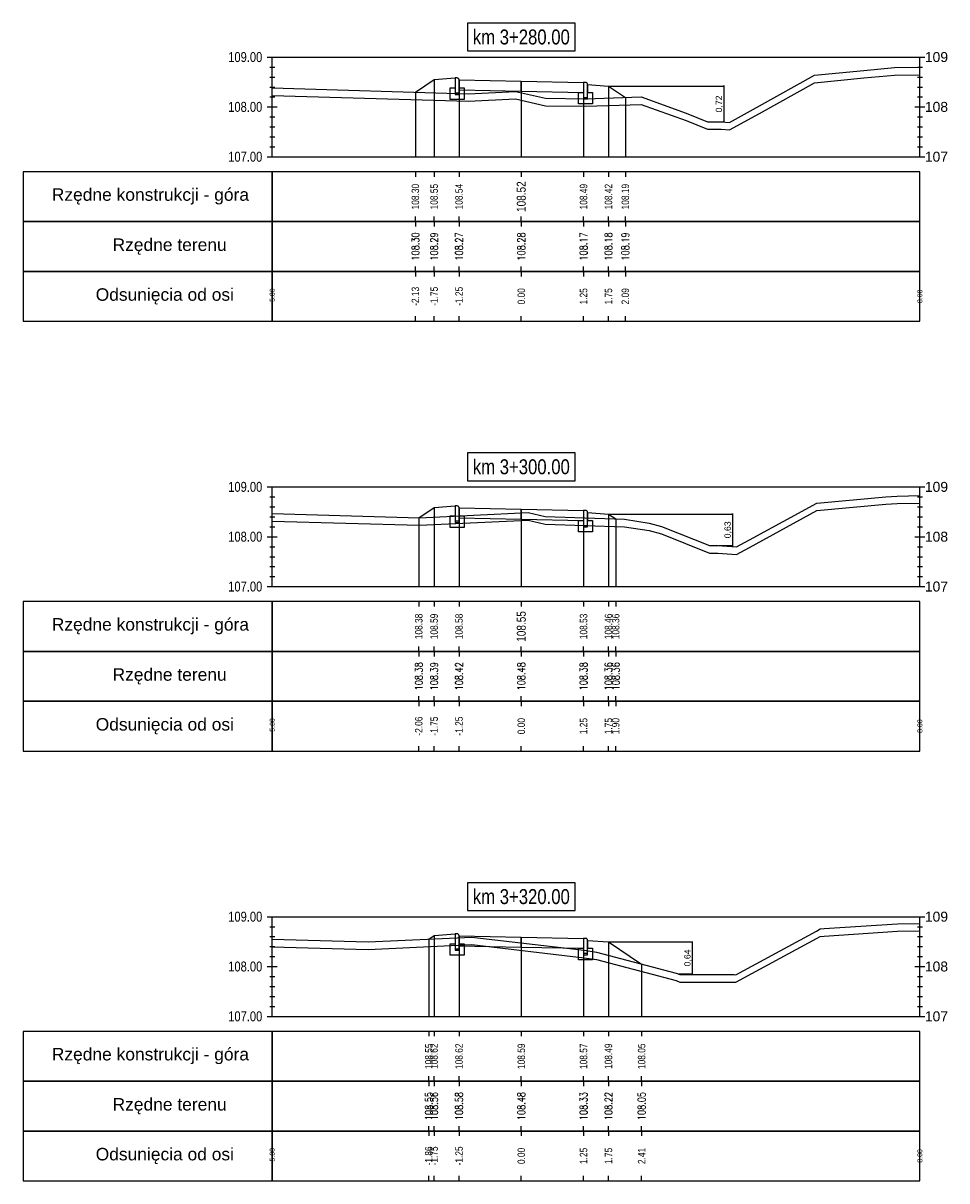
# Model space of a CAD drawing. Extents: x 7537626 to 7538805, y 5722894 to 5725486.
# Tile 67 of 90: x 7538540 to 7538559, y 5725387 to 5725410. Entities that reach past the tile are written whole.
import ezdxf

# ---------------------------------------------------------------- set-up
doc = ezdxf.new("R2010")
doc.units = 0
doc.header["$PDMODE"] = 35
doc.header["$PDSIZE"] = 0.3
for name, color, linetype in [('C-DROGI-PROFILE', 7, 'Continuous'), ('C-DROGI-PROFILE-ETYKIETY', 7, 'Continuous'), ('C-DROGI-PRZEKROJE-ETYKIETY', 7, 'Continuous'), ('C-POPRZECZKA-przekrój', 2, 'Continuous'), ('C-POPRZECZKA-widok', 1, 'Continuous')]:
    doc.layers.add(name, color=color, linetype=linetype)
for name, color, linetype, true_color in [('C-humus', 7, 'Continuous', 0x003df5), ('C-Teren', 7, 'Continuous', 0x005716), ('poprzeczki', 7, 'Continuous', 0x0000d6)]:
    doc.layers.add(name, color=color, linetype=linetype, true_color=true_color)
doc.styles.add('2mm08', font='arial.ttf', dxfattribs={"width": 0.8})
doc.styles.add('opis_50', font='arial.ttf', dxfattribs={"height": 0.125})
doc.styles.get("Standard").update_dxf_attribs({"font": 'arial.ttf'})
doc.dimstyles.new('OPIS_50', dxfattribs={"dimscale": 0.5, "dimtxt": 0.125, "dimasz": 0.25, "dimexe": 0.1, "dimexo": 0.15, "dimgap": 0.1, "dimtad": 1, "dimzin": 0, "dimtxsty": 'opis_50', "dimblk": 'ARCHTICK', "dimcen": 0.15, "dimdle": 0.1, "dimaunit": 2, "dimadec": 4, "dimazin": 0, "dimtfac": 1, "dimtmove": 0, "dimatfit": 3, "dimfxl": 1, "dimarcsym": 0})

# ---------------------------------------------------------------- blocks, each defined once
blk = doc.blocks.new('_ArchTick')
at = {"color": 0, "linetype": 'ByBlock', "const_width": 0.15}
blk.add_lwpolyline([(-0.5, -0.5), (0.5, 0.5)], dxfattribs=at)
blk = doc.blocks.new('*D161')
at = {"layer": 'Defpoints', "color": 0, "transparency": 16777216}
for p in [(7538552.068, 5725408.757), (7538554.192, 5725408.041), (7538554.38, 5725408.041)]:
    blk.add_point(p, dxfattribs=at)
at = {"layer": 'poprzeczki', "color": 0, "lineweight": -2, "transparency": 16777216}
for p, q in [((7538552.083, 5725408.757), (7538554.39, 5725408.757)), ((7538554.38, 5725408.767), (7538554.38, 5725408.031)), ((7538554.207, 5725408.041), (7538554.39, 5725408.041))]:
    blk.add_line(p, q, dxfattribs=at)
at = {"layer": 'poprzeczki', "color": 0, "lineweight": -2, "transparency": 16777216, "xscale": 0.025, "yscale": 0.025, "zscale": 0.025}
for p, rotation in [((7538554.38, 5725408.757), 90), ((7538554.38, 5725408.041), 270)]:
    blk.add_blockref('_ArchTick', p, dxfattribs=dict(at, rotation=rotation))
at = {"layer": 'poprzeczki', "color": 0, "transparency": 16777216, "insert": (7538554.295, 5725408.399), "char_height": 0.125, "attachment_point": 5, "rotation": 90, "style": 'opis_50'}
blk.add_mtext('0,72', dxfattribs=at)
blk = doc.blocks.new('*D162')
at = {"layer": 'Defpoints', "color": 0, "transparency": 16777216}
for p in [(7538552.068, 5725400.169), (7538554.265, 5725399.537), (7538554.555, 5725399.537)]:
    blk.add_point(p, dxfattribs=at)
at = {"layer": 'poprzeczki', "color": 0, "lineweight": -2, "transparency": 16777216}
for p, q in [((7538552.083, 5725400.169), (7538554.565, 5725400.169)), ((7538554.555, 5725400.179), (7538554.555, 5725399.527)), ((7538554.28, 5725399.537), (7538554.565, 5725399.537))]:
    blk.add_line(p, q, dxfattribs=at)
at = {"layer": 'poprzeczki', "color": 0, "lineweight": -2, "transparency": 16777216, "xscale": 0.025, "yscale": 0.025, "zscale": 0.025}
for p, rotation in [((7538554.555, 5725400.169), 90), ((7538554.555, 5725399.537), 270)]:
    blk.add_blockref('_ArchTick', p, dxfattribs=dict(at, rotation=rotation))
at = {"layer": 'poprzeczki', "color": 0, "transparency": 16777216, "insert": (7538554.47, 5725399.853), "char_height": 0.125, "attachment_point": 5, "rotation": 90, "style": 'opis_50'}
blk.add_mtext('0,63', dxfattribs=at)
blk = doc.blocks.new('*D163')
at = {"layer": 'Defpoints', "color": 0, "transparency": 16777216}
for p in [(7538552.068, 5725391.582), (7538553.461, 5725390.942), (7538553.748, 5725390.942)]:
    blk.add_point(p, dxfattribs=at)
at = {"layer": 'poprzeczki', "color": 0, "lineweight": -2, "transparency": 16777216}
for p, q in [((7538552.083, 5725391.582), (7538553.758, 5725391.582)), ((7538553.748, 5725391.592), (7538553.748, 5725390.932)), ((7538553.476, 5725390.942), (7538553.758, 5725390.942))]:
    blk.add_line(p, q, dxfattribs=at)
at = {"layer": 'poprzeczki', "color": 0, "lineweight": -2, "transparency": 16777216, "xscale": 0.025, "yscale": 0.025, "zscale": 0.025}
for p, rotation in [((7538553.748, 5725391.582), 90), ((7538553.748, 5725390.942), 270)]:
    blk.add_blockref('_ArchTick', p, dxfattribs=dict(at, rotation=rotation))
at = {"layer": 'poprzeczki', "color": 0, "transparency": 16777216, "insert": (7538553.663, 5725391.262), "char_height": 0.125, "attachment_point": 5, "rotation": 90, "style": 'opis_50'}
blk.add_mtext('0,64', dxfattribs=at)

msp = doc.modelspace()

# ---------------------------------------------------------------- linework, layer by layer
at = {"layer": 'C-DROGI-PROFILE', "color": 7, "linetype": 'Continuous', "lineweight": -3}
for p, q in [((7538548.192, 5725407.039), (7538548.192, 5725406.939)), ((7538548.568, 5725407.039), (7538548.568, 5725406.939)), ((7538549.068, 5725407.039), (7538549.068, 5725406.939)), ((7538550.318, 5725407.039), (7538550.318, 5725406.939)), ((7538551.568, 5725407.039), (7538551.568, 5725406.939)), ((7538552.068, 5725407.039), (7538552.068, 5725406.939)), ((7538552.406, 5725407.039), (7538552.406, 5725406.939)), ((7538548.192, 5725406.039), (7538548.192, 5725406.139)), ((7538548.568, 5725406.039), (7538548.568, 5725406.139)), ((7538549.068, 5725406.039), (7538549.068, 5725406.139)), ((7538550.318, 5725406.039), (7538550.318, 5725406.139)), ((7538551.568, 5725406.039), (7538551.568, 5725406.139)), ((7538552.068, 5725406.039), (7538552.068, 5725406.139)), ((7538552.406, 5725406.039), (7538552.406, 5725406.139)), ((7538548.192, 5725406.039), (7538548.192, 5725405.939)), ((7538548.568, 5725406.039), (7538548.568, 5725405.939)), ((7538549.068, 5725406.039), (7538549.068, 5725405.939)), ((7538550.318, 5725406.039), (7538550.318, 5725405.939)), ((7538551.568, 5725406.039), (7538551.568, 5725405.939)), ((7538552.068, 5725406.039), (7538552.068, 5725405.939)), ((7538552.406, 5725406.039), (7538552.406, 5725405.939)), ((7538548.192, 5725405.039), (7538548.192, 5725405.139)), ((7538548.568, 5725405.039), (7538548.568, 5725405.139)), ((7538549.068, 5725405.039), (7538549.068, 5725405.139)), ((7538550.318, 5725405.039), (7538550.318, 5725405.139)), ((7538551.568, 5725405.039), (7538551.568, 5725405.139)), ((7538552.068, 5725405.039), (7538552.068, 5725405.139)), ((7538552.406, 5725405.039), (7538552.406, 5725405.139)), ((7538548.192, 5725405.039), (7538548.192, 5725404.939)), ((7538548.568, 5725405.039), (7538548.568, 5725404.939)), ((7538549.068, 5725405.039), (7538549.068, 5725404.939)), ((7538550.318, 5725405.039), (7538550.318, 5725404.939)), ((7538551.568, 5725405.039), (7538551.568, 5725404.939)), ((7538552.068, 5725405.039), (7538552.068, 5725404.939)), ((7538552.406, 5725405.039), (7538552.406, 5725404.939)), ((7538548.192, 5725404.039), (7538548.192, 5725404.139)), ((7538548.568, 5725404.039), (7538548.568, 5725404.139)), ((7538549.068, 5725404.039), (7538549.068, 5725404.139)), ((7538550.318, 5725404.039), (7538550.318, 5725404.139)), ((7538551.568, 5725404.039), (7538551.568, 5725404.139)), ((7538552.068, 5725404.039), (7538552.068, 5725404.139)), ((7538552.406, 5725404.039), (7538552.406, 5725404.139)), ((7538548.26, 5725398.414), (7538548.26, 5725398.314)), ((7538548.568, 5725398.414), (7538548.568, 5725398.314)), ((7538549.068, 5725398.414), (7538549.068, 5725398.314)), ((7538550.318, 5725398.414), (7538550.318, 5725398.314)), ((7538551.568, 5725398.414), (7538551.568, 5725398.314)), ((7538552.068, 5725398.414), (7538552.068, 5725398.314)), ((7538552.213, 5725398.414), (7538552.213, 5725398.314)), ((7538548.26, 5725397.414), (7538548.26, 5725397.514)), ((7538548.568, 5725397.414), (7538548.568, 5725397.514)), ((7538549.068, 5725397.414), (7538549.068, 5725397.514)), ((7538550.318, 5725397.414), (7538550.318, 5725397.514)), ((7538551.568, 5725397.414), (7538551.568, 5725397.514)), ((7538552.068, 5725397.414), (7538552.068, 5725397.514)), ((7538552.213, 5725397.414), (7538552.213, 5725397.514)), ((7538548.26, 5725397.414), (7538548.26, 5725397.314)), ((7538548.568, 5725397.414), (7538548.568, 5725397.314)), ((7538549.068, 5725397.414), (7538549.068, 5725397.314)), ((7538550.318, 5725397.414), (7538550.318, 5725397.314)), ((7538551.568, 5725397.414), (7538551.568, 5725397.314)), ((7538552.068, 5725397.414), (7538552.068, 5725397.314)), ((7538552.213, 5725397.414), (7538552.213, 5725397.314)), ((7538548.26, 5725396.414), (7538548.26, 5725396.514)), ((7538548.26, 5725396.414), (7538548.26, 5725396.314)), ((7538548.568, 5725396.414), (7538548.568, 5725396.514)), ((7538548.568, 5725396.414), (7538548.568, 5725396.314)), ((7538549.068, 5725396.414), (7538549.068, 5725396.514)), ((7538549.068, 5725396.414), (7538549.068, 5725396.314)), ((7538550.318, 5725396.414), (7538550.318, 5725396.514)), ((7538550.318, 5725396.414), (7538550.318, 5725396.314)), ((7538551.568, 5725396.414), (7538551.568, 5725396.514)), ((7538551.568, 5725396.414), (7538551.568, 5725396.314)), ((7538552.068, 5725396.414), (7538552.068, 5725396.514)), ((7538552.068, 5725396.414), (7538552.068, 5725396.314)), ((7538552.213, 5725396.414), (7538552.213, 5725396.514)), ((7538552.213, 5725396.414), (7538552.213, 5725396.314)), ((7538548.26, 5725395.414), (7538548.26, 5725395.514)), ((7538548.568, 5725395.414), (7538548.568, 5725395.514)), ((7538549.068, 5725395.414), (7538549.068, 5725395.514)), ((7538550.318, 5725395.414), (7538550.318, 5725395.514)), ((7538551.568, 5725395.414), (7538551.568, 5725395.514)), ((7538552.068, 5725395.414), (7538552.068, 5725395.514)), ((7538552.213, 5725395.414), (7538552.213, 5725395.514)), ((7538548.461, 5725389.789), (7538548.461, 5725389.689)), ((7538548.568, 5725389.789), (7538548.568, 5725389.689)), ((7538549.068, 5725389.789), (7538549.068, 5725389.689)), ((7538550.318, 5725389.789), (7538550.318, 5725389.689)), ((7538551.568, 5725389.789), (7538551.568, 5725389.689)), ((7538552.068, 5725389.789), (7538552.068, 5725389.689)), ((7538552.733, 5725389.789), (7538552.733, 5725389.689)), ((7538548.461, 5725388.789), (7538548.461, 5725388.889)), ((7538548.568, 5725388.789), (7538548.568, 5725388.889)), ((7538549.068, 5725388.789), (7538549.068, 5725388.889)), ((7538550.318, 5725388.789), (7538550.318, 5725388.889)), ((7538551.568, 5725388.789), (7538551.568, 5725388.889)), ((7538552.068, 5725388.789), (7538552.068, 5725388.889)), ((7538552.733, 5725388.789), (7538552.733, 5725388.889)), ((7538548.461, 5725388.789), (7538548.461, 5725388.689)), ((7538548.568, 5725388.789), (7538548.568, 5725388.689)), ((7538549.068, 5725388.789), (7538549.068, 5725388.689)), ((7538550.318, 5725388.789), (7538550.318, 5725388.689)), ((7538551.568, 5725388.789), (7538551.568, 5725388.689)), ((7538552.068, 5725388.789), (7538552.068, 5725388.689)), ((7538552.733, 5725388.789), (7538552.733, 5725388.689)), ((7538548.461, 5725387.789), (7538548.461, 5725387.889)), ((7538548.461, 5725387.789), (7538548.461, 5725387.689)), ((7538548.568, 5725387.789), (7538548.568, 5725387.889)), ((7538548.568, 5725387.789), (7538548.568, 5725387.689)), ((7538549.068, 5725387.789), (7538549.068, 5725387.889)), ((7538549.068, 5725387.789), (7538549.068, 5725387.689)), ((7538550.318, 5725387.789), (7538550.318, 5725387.889)), ((7538550.318, 5725387.789), (7538550.318, 5725387.689)), ((7538551.568, 5725387.789), (7538551.568, 5725387.889)), ((7538551.568, 5725387.789), (7538551.568, 5725387.689)), ((7538552.068, 5725387.789), (7538552.068, 5725387.889)), ((7538552.068, 5725387.789), (7538552.068, 5725387.689)), ((7538552.733, 5725387.789), (7538552.733, 5725387.889)), ((7538552.733, 5725387.789), (7538552.733, 5725387.689)), ((7538548.461, 5725386.789), (7538548.461, 5725386.889)), ((7538548.568, 5725386.789), (7538548.568, 5725386.889)), ((7538549.068, 5725386.789), (7538549.068, 5725386.889)), ((7538550.318, 5725386.789), (7538550.318, 5725386.889)), ((7538551.568, 5725386.789), (7538551.568, 5725386.889)), ((7538552.068, 5725386.789), (7538552.068, 5725386.889)), ((7538552.733, 5725386.789), (7538552.733, 5725386.889))]:
    msp.add_line(p, q, dxfattribs=at)
at = {"layer": 'C-DROGI-PROFILE', "color": 1, "linetype": 'Continuous', "lineweight": -3}
for points in [[(7538545.318, 5725406.039), (7538545.318, 5725407.039), (7538540.318, 5725407.039), (7538540.318, 5725406.039)], [(7538545.318, 5725406.039), (7538558.318, 5725406.039), (7538558.318, 5725407.039), (7538545.318, 5725407.039)], [(7538545.318, 5725405.039), (7538545.318, 5725406.039), (7538540.318, 5725406.039), (7538540.318, 5725405.039)], [(7538545.318, 5725405.039), (7538558.318, 5725405.039), (7538558.318, 5725406.039), (7538545.318, 5725406.039)], [(7538545.318, 5725404.039), (7538545.318, 5725405.039), (7538540.318, 5725405.039), (7538540.318, 5725404.039)], [(7538545.318, 5725404.039), (7538558.318, 5725404.039), (7538558.318, 5725405.039), (7538545.318, 5725405.039)], [(7538545.318, 5725397.414), (7538545.318, 5725398.414), (7538540.318, 5725398.414), (7538540.318, 5725397.414)], [(7538545.318, 5725397.414), (7538558.318, 5725397.414), (7538558.318, 5725398.414), (7538545.318, 5725398.414)], [(7538545.318, 5725396.414), (7538545.318, 5725397.414), (7538540.318, 5725397.414), (7538540.318, 5725396.414)], [(7538545.318, 5725396.414), (7538558.318, 5725396.414), (7538558.318, 5725397.414), (7538545.318, 5725397.414)], [(7538545.318, 5725395.414), (7538545.318, 5725396.414), (7538540.318, 5725396.414), (7538540.318, 5725395.414)], [(7538545.318, 5725395.414), (7538558.318, 5725395.414), (7538558.318, 5725396.414), (7538545.318, 5725396.414)], [(7538545.318, 5725388.789), (7538545.318, 5725389.789), (7538540.318, 5725389.789), (7538540.318, 5725388.789)], [(7538545.318, 5725388.789), (7538558.318, 5725388.789), (7538558.318, 5725389.789), (7538545.318, 5725389.789)], [(7538545.318, 5725387.789), (7538545.318, 5725388.789), (7538540.318, 5725388.789), (7538540.318, 5725387.789)], [(7538545.318, 5725387.789), (7538558.318, 5725387.789), (7538558.318, 5725388.789), (7538545.318, 5725388.789)], [(7538545.318, 5725386.789), (7538545.318, 5725387.789), (7538540.318, 5725387.789), (7538540.318, 5725386.789)], [(7538545.318, 5725386.789), (7538558.318, 5725386.789), (7538558.318, 5725387.789), (7538545.318, 5725387.789)]]:
    msp.add_3dface(points, dxfattribs=at)
at = {"layer": 'C-DROGI-PRZEKROJE-ETYKIETY', "color": 1, "linetype": 'Continuous', "lineweight": -3}
for p, q in [((7538548.568, 5725408.887), (7538548.568, 5725407.339)), ((7538549.068, 5725408.88), (7538549.068, 5725407.339)), ((7538550.318, 5725408.855), (7538550.318, 5725407.339)), ((7538548.192, 5725408.636), (7538548.192, 5725407.339)), ((7538551.568, 5725408.83), (7538551.568, 5725407.339)), ((7538552.068, 5725408.757), (7538552.068, 5725407.339)), ((7538552.406, 5725408.531), (7538552.406, 5725407.339)), ((7538548.568, 5725400.299), (7538548.568, 5725398.714)), ((7538549.068, 5725400.293), (7538549.068, 5725398.714)), ((7538550.318, 5725400.268), (7538550.318, 5725398.714)), ((7538551.568, 5725400.243), (7538551.568, 5725398.714)), ((7538548.26, 5725400.094), (7538548.26, 5725398.714)), ((7538552.068, 5725400.169), (7538552.068, 5725398.714)), ((7538552.213, 5725400.072), (7538552.213, 5725398.714)), ((7538548.568, 5725391.712), (7538548.568, 5725390.089)), ((7538549.068, 5725391.705), (7538549.068, 5725390.089)), ((7538550.318, 5725391.68), (7538550.318, 5725390.089)), ((7538551.568, 5725391.655), (7538551.568, 5725390.089)), ((7538548.461, 5725391.641), (7538548.461, 5725390.089)), ((7538552.068, 5725391.582), (7538552.068, 5725390.089)), ((7538552.733, 5725391.139), (7538552.733, 5725390.089))]:
    msp.add_line(p, q, dxfattribs=at)
at = {"layer": 'C-humus'}
for p, q in [((7538556.206, 5725408.824), (7538557.192, 5725408.923)), ((7538557.192, 5725408.923), (7538557.807, 5725408.98)), ((7538557.807, 5725408.98), (7538558.318, 5725408.985)), ((7538555.1, 5725408.209), (7538556.206, 5725408.824)), ((7538545.318, 5725408.57), (7538549.255, 5725408.455)), ((7538549.255, 5725408.455), (7538550.198, 5725408.501)), ((7538550.198, 5725408.501), (7538550.806, 5725408.362)), ((7538551.61, 5725408.355), (7538552.721, 5725408.391)), ((7538552.721, 5725408.391), (7538553.624, 5725408.064)), ((7538550.806, 5725408.362), (7538551.61, 5725408.355)), ((7538554.496, 5725407.88), (7538555.1, 5725408.209)), ((7538553.624, 5725408.064), (7538554.054, 5725407.892)), ((7538554.054, 5725407.892), (7538554.33, 5725407.891)), ((7538554.33, 5725407.891), (7538554.496, 5725407.88)), ((7538556.253, 5725400.239), (7538557.634, 5725400.367)), ((7538557.634, 5725400.367), (7538557.861, 5725400.381)), ((7538557.861, 5725400.381), (7538558.318, 5725400.389)), ((7538545.318, 5725400.03), (7538548.273, 5725399.944)), ((7538548.273, 5725399.944), (7538550.453, 5725400.048)), ((7538550.453, 5725400.048), (7538550.794, 5725399.97)), ((7538554.895, 5725399.5), (7538556.253, 5725400.239)), ((7538550.794, 5725399.97), (7538552.388, 5725399.916)), ((7538552.388, 5725399.916), (7538552.882, 5725399.837)), ((7538552.882, 5725399.837), (7538553.135, 5725399.77)), ((7538553.135, 5725399.77), (7538554.093, 5725399.387)), ((7538554.093, 5725399.387), (7538554.265, 5725399.387)), ((7538554.265, 5725399.387), (7538554.639, 5725399.361)), ((7538554.639, 5725399.361), (7538554.895, 5725399.5)), ((7538554.621, 5725390.776), (7538556.243, 5725391.652)), ((7538556.243, 5725391.652), (7538556.32, 5725391.694)), ((7538556.32, 5725391.694), (7538556.399, 5725391.701)), ((7538556.399, 5725391.701), (7538557.868, 5725391.796)), ((7538557.868, 5725391.796), (7538558.318, 5725391.804)), ((7538545.318, 5725391.488), (7538547.244, 5725391.432)), ((7538547.244, 5725391.432), (7538549.325, 5725391.532)), ((7538549.325, 5725391.532), (7538551.577, 5725391.267)), ((7538551.577, 5725391.267), (7538551.824, 5725391.228)), ((7538551.824, 5725391.228), (7538553.425, 5725390.807)), ((7538553.425, 5725390.807), (7538553.497, 5725390.778)), ((7538553.497, 5725390.778), (7538554.593, 5725390.778)), ((7538554.593, 5725390.778), (7538554.621, 5725390.776))]:
    msp.add_line(p, q, dxfattribs=at)
at = {"layer": 'C-POPRZECZKA-przekrój', "color": 2, "linetype": 'Continuous', "lineweight": -3}
for p, q in [((7538548.192, 5725408.636), (7538548.568, 5725408.887)), ((7538548.568, 5725408.887), (7538548.988, 5725408.92)), ((7538549.028, 5725408.92), (7538548.988, 5725408.92)), ((7538548.988, 5725408.92), (7538548.988, 5725408.59)), ((7538549.033, 5725408.92), (7538549.028, 5725408.92)), ((7538549.042, 5725408.918), (7538549.033, 5725408.92)), ((7538549.05, 5725408.913), (7538549.042, 5725408.918)), ((7538549.056, 5725408.908), (7538549.05, 5725408.913)), ((7538549.061, 5725408.903), (7538549.056, 5725408.908)), ((7538549.065, 5725408.896), (7538549.061, 5725408.903)), ((7538549.067, 5725408.888), (7538549.065, 5725408.896)), ((7538549.068, 5725408.88), (7538549.067, 5725408.888)), ((7538549.068, 5725408.88), (7538550.318, 5725408.855)), ((7538549.068, 5725408.88), (7538549.069, 5725408.68)), ((7538549.068, 5725408.59), (7538549.068, 5725408.88)), ((7538549.068, 5725408.88), (7538549.068, 5725408.72)), ((7538550.318, 5725408.655), (7538550.318, 5725408.855)), ((7538550.318, 5725408.855), (7538551.568, 5725408.83)), ((7538548.888, 5725408.49), (7538548.888, 5725408.72)), ((7538548.888, 5725408.72), (7538548.988, 5725408.72)), ((7538548.988, 5725408.72), (7538548.988, 5725408.62)), ((7538548.988, 5725408.62), (7538549.068, 5725408.62)), ((7538549.068, 5725408.72), (7538549.168, 5725408.72)), ((7538549.069, 5725408.68), (7538550.318, 5725408.655)), ((7538549.168, 5725408.72), (7538549.168, 5725408.49)), ((7538550.318, 5725408.655), (7538551.567, 5725408.63)), ((7538551.468, 5725408.4), (7538551.468, 5725408.63)), ((7538551.468, 5725408.63), (7538551.568, 5725408.63)), ((7538551.568, 5725408.83), (7538551.567, 5725408.63)), ((7538551.608, 5725408.83), (7538551.568, 5725408.83)), ((7538551.568, 5725408.83), (7538551.568, 5725408.5)), ((7538551.568, 5725408.63), (7538551.568, 5725408.53)), ((7538551.613, 5725408.83), (7538551.608, 5725408.83)), ((7538551.622, 5725408.828), (7538551.613, 5725408.83)), ((7538551.63, 5725408.823), (7538551.622, 5725408.828)), ((7538551.636, 5725408.818), (7538551.63, 5725408.823)), ((7538551.641, 5725408.813), (7538551.636, 5725408.818)), ((7538551.645, 5725408.806), (7538551.641, 5725408.813)), ((7538551.647, 5725408.798), (7538551.645, 5725408.806)), ((7538551.648, 5725408.79), (7538551.647, 5725408.798)), ((7538551.648, 5725408.5), (7538551.648, 5725408.79)), ((7538551.648, 5725408.79), (7538551.648, 5725408.63)), ((7538551.648, 5725408.79), (7538552.068, 5725408.757)), ((7538551.648, 5725408.63), (7538551.748, 5725408.63)), ((7538551.748, 5725408.63), (7538551.748, 5725408.4)), ((7538552.068, 5725408.757), (7538552.406, 5725408.531)), ((7538549.168, 5725408.49), (7538548.888, 5725408.49)), ((7538548.988, 5725408.59), (7538549.068, 5725408.59)), ((7538551.748, 5725408.4), (7538551.468, 5725408.4)), ((7538551.568, 5725408.53), (7538551.648, 5725408.53)), ((7538551.568, 5725408.5), (7538551.648, 5725408.5)), ((7538548.26, 5725400.094), (7538548.568, 5725400.299)), ((7538548.568, 5725400.299), (7538548.988, 5725400.333)), ((7538549.028, 5725400.333), (7538548.988, 5725400.333)), ((7538548.988, 5725400.333), (7538548.988, 5725400.003)), ((7538549.033, 5725400.332), (7538549.028, 5725400.333)), ((7538549.042, 5725400.33), (7538549.033, 5725400.332)), ((7538549.05, 5725400.326), (7538549.042, 5725400.33)), ((7538549.056, 5725400.321), (7538549.05, 5725400.326)), ((7538549.061, 5725400.316), (7538549.056, 5725400.321)), ((7538549.065, 5725400.308), (7538549.061, 5725400.316)), ((7538549.067, 5725400.3), (7538549.065, 5725400.308)), ((7538549.068, 5725400.293), (7538549.067, 5725400.3)), ((7538549.068, 5725400.293), (7538550.318, 5725400.268)), ((7538549.068, 5725400.293), (7538549.069, 5725400.093)), ((7538549.068, 5725400.003), (7538549.068, 5725400.293)), ((7538549.068, 5725400.293), (7538549.068, 5725400.133)), ((7538550.318, 5725400.068), (7538550.318, 5725400.268)), ((7538550.318, 5725400.268), (7538551.568, 5725400.243)), ((7538551.568, 5725400.243), (7538551.567, 5725400.043)), ((7538551.608, 5725400.243), (7538551.568, 5725400.243)), ((7538551.568, 5725400.243), (7538551.568, 5725399.913)), ((7538551.613, 5725400.242), (7538551.608, 5725400.243)), ((7538548.888, 5725399.903), (7538548.888, 5725400.133)), ((7538548.888, 5725400.133), (7538548.988, 5725400.133)), ((7538548.988, 5725400.133), (7538548.988, 5725400.033)), ((7538548.988, 5725400.033), (7538549.068, 5725400.033)), ((7538549.068, 5725400.133), (7538549.168, 5725400.133)), ((7538549.069, 5725400.093), (7538550.318, 5725400.068)), ((7538549.168, 5725400.133), (7538549.168, 5725399.903)), ((7538550.318, 5725400.068), (7538551.567, 5725400.043)), ((7538551.468, 5725399.813), (7538551.468, 5725400.043)), ((7538551.468, 5725400.043), (7538551.568, 5725400.043)), ((7538551.568, 5725400.043), (7538551.568, 5725399.943)), ((7538551.622, 5725400.24), (7538551.613, 5725400.242)), ((7538551.63, 5725400.236), (7538551.622, 5725400.24)), ((7538551.636, 5725400.231), (7538551.63, 5725400.236)), ((7538551.641, 5725400.226), (7538551.636, 5725400.231)), ((7538551.645, 5725400.218), (7538551.641, 5725400.226)), ((7538551.647, 5725400.21), (7538551.645, 5725400.218)), ((7538551.648, 5725400.203), (7538551.647, 5725400.21)), ((7538551.648, 5725399.913), (7538551.648, 5725400.203)), ((7538551.648, 5725400.203), (7538551.648, 5725400.043)), ((7538551.648, 5725400.203), (7538552.068, 5725400.169)), ((7538551.648, 5725400.043), (7538551.748, 5725400.043)), ((7538551.748, 5725400.043), (7538551.748, 5725399.813)), ((7538552.068, 5725400.169), (7538552.213, 5725400.072)), ((7538549.168, 5725399.903), (7538548.888, 5725399.903)), ((7538548.988, 5725400.003), (7538549.068, 5725400.003)), ((7538551.748, 5725399.813), (7538551.468, 5725399.813)), ((7538551.568, 5725399.943), (7538551.648, 5725399.943)), ((7538551.568, 5725399.913), (7538551.648, 5725399.913)), ((7538548.461, 5725391.641), (7538548.568, 5725391.712)), ((7538548.568, 5725391.712), (7538548.988, 5725391.745)), ((7538549.028, 5725391.745), (7538548.988, 5725391.745)), ((7538548.988, 5725391.745), (7538548.988, 5725391.415)), ((7538549.033, 5725391.745), (7538549.028, 5725391.745)), ((7538549.042, 5725391.743), (7538549.033, 5725391.745)), ((7538549.05, 5725391.739), (7538549.042, 5725391.743)), ((7538549.056, 5725391.734), (7538549.05, 5725391.739)), ((7538549.061, 5725391.728), (7538549.056, 5725391.734)), ((7538549.065, 5725391.721), (7538549.061, 5725391.728)), ((7538549.067, 5725391.713), (7538549.065, 5725391.721)), ((7538549.068, 5725391.705), (7538549.067, 5725391.713)), ((7538549.068, 5725391.705), (7538550.318, 5725391.68)), ((7538549.068, 5725391.705), (7538549.069, 5725391.505)), ((7538549.068, 5725391.415), (7538549.068, 5725391.705)), ((7538549.068, 5725391.705), (7538549.068, 5725391.545)), ((7538550.318, 5725391.48), (7538550.318, 5725391.68)), ((7538550.318, 5725391.68), (7538551.568, 5725391.655)), ((7538551.568, 5725391.655), (7538551.567, 5725391.455)), ((7538551.608, 5725391.655), (7538551.568, 5725391.655)), ((7538551.568, 5725391.655), (7538551.568, 5725391.325)), ((7538551.613, 5725391.655), (7538551.608, 5725391.655)), ((7538551.622, 5725391.653), (7538551.613, 5725391.655)), ((7538551.63, 5725391.649), (7538551.622, 5725391.653)), ((7538551.636, 5725391.644), (7538551.63, 5725391.649)), ((7538548.888, 5725391.315), (7538548.888, 5725391.545)), ((7538548.888, 5725391.545), (7538548.988, 5725391.545)), ((7538548.988, 5725391.545), (7538548.988, 5725391.445)), ((7538548.988, 5725391.445), (7538549.068, 5725391.445)), ((7538548.988, 5725391.415), (7538549.068, 5725391.415)), ((7538549.068, 5725391.545), (7538549.168, 5725391.545)), ((7538549.069, 5725391.505), (7538550.318, 5725391.48)), ((7538549.168, 5725391.545), (7538549.168, 5725391.315)), ((7538550.318, 5725391.48), (7538551.567, 5725391.455)), ((7538551.468, 5725391.225), (7538551.468, 5725391.455)), ((7538551.468, 5725391.455), (7538551.568, 5725391.455)), ((7538551.568, 5725391.455), (7538551.568, 5725391.355)), ((7538551.641, 5725391.638), (7538551.636, 5725391.644)), ((7538551.645, 5725391.631), (7538551.641, 5725391.638)), ((7538551.647, 5725391.623), (7538551.645, 5725391.631)), ((7538551.648, 5725391.615), (7538551.647, 5725391.623)), ((7538551.648, 5725391.325), (7538551.648, 5725391.615)), ((7538551.648, 5725391.615), (7538551.648, 5725391.455)), ((7538551.648, 5725391.615), (7538552.068, 5725391.582)), ((7538551.648, 5725391.455), (7538551.748, 5725391.455)), ((7538551.748, 5725391.455), (7538551.748, 5725391.225)), ((7538552.068, 5725391.582), (7538552.733, 5725391.139)), ((7538549.168, 5725391.315), (7538548.888, 5725391.315)), ((7538551.748, 5725391.225), (7538551.468, 5725391.225)), ((7538551.568, 5725391.355), (7538551.648, 5725391.355)), ((7538551.568, 5725391.325), (7538551.648, 5725391.325))]:
    msp.add_line(p, q, dxfattribs=at)
at = {"layer": 'C-POPRZECZKA-widok', "color": 1, "linetype": 'Continuous', "lineweight": -3}
for p, q in [((7538545.218, 5725409.339), (7538558.418, 5725409.339)), ((7538545.318, 5725407.339), (7538545.318, 5725409.339)), ((7538558.318, 5725407.339), (7538558.318, 5725409.339)), ((7538545.268, 5725409.139), (7538545.368, 5725409.139)), ((7538558.268, 5725409.139), (7538558.368, 5725409.139)), ((7538545.268, 5725408.939), (7538545.368, 5725408.939)), ((7538558.268, 5725408.939), (7538558.368, 5725408.939)), ((7538545.268, 5725408.739), (7538545.368, 5725408.739)), ((7538558.268, 5725408.739), (7538558.368, 5725408.739)), ((7538545.268, 5725408.539), (7538545.368, 5725408.539)), ((7538558.268, 5725408.539), (7538558.368, 5725408.539)), ((7538545.218, 5725408.339), (7538545.418, 5725408.339)), ((7538545.268, 5725408.339), (7538545.368, 5725408.339)), ((7538558.218, 5725408.339), (7538558.418, 5725408.339)), ((7538558.268, 5725408.339), (7538558.368, 5725408.339)), ((7538545.268, 5725408.139), (7538545.368, 5725408.139)), ((7538545.268, 5725407.939), (7538545.368, 5725407.939)), ((7538558.268, 5725408.139), (7538558.368, 5725408.139)), ((7538558.268, 5725407.939), (7538558.368, 5725407.939)), ((7538545.268, 5725407.739), (7538545.368, 5725407.739)), ((7538558.268, 5725407.739), (7538558.368, 5725407.739)), ((7538545.268, 5725407.539), (7538545.368, 5725407.539)), ((7538558.268, 5725407.539), (7538558.368, 5725407.539)), ((7538545.218, 5725407.339), (7538558.418, 5725407.339)), ((7538545.218, 5725400.714), (7538558.418, 5725400.714)), ((7538545.318, 5725398.714), (7538545.318, 5725400.714)), ((7538558.318, 5725398.714), (7538558.318, 5725400.714)), ((7538545.268, 5725400.514), (7538545.368, 5725400.514)), ((7538558.268, 5725400.514), (7538558.368, 5725400.514)), ((7538545.268, 5725400.314), (7538545.368, 5725400.314)), ((7538558.268, 5725400.314), (7538558.368, 5725400.314)), ((7538545.268, 5725400.114), (7538545.368, 5725400.114)), ((7538558.268, 5725400.114), (7538558.368, 5725400.114)), ((7538545.268, 5725399.914), (7538545.368, 5725399.914)), ((7538558.268, 5725399.914), (7538558.368, 5725399.914)), ((7538545.218, 5725399.714), (7538545.418, 5725399.714)), ((7538545.268, 5725399.714), (7538545.368, 5725399.714)), ((7538558.218, 5725399.714), (7538558.418, 5725399.714)), ((7538558.268, 5725399.714), (7538558.368, 5725399.714)), ((7538545.268, 5725399.514), (7538545.368, 5725399.514)), ((7538545.268, 5725399.314), (7538545.368, 5725399.314)), ((7538558.268, 5725399.514), (7538558.368, 5725399.514)), ((7538558.268, 5725399.314), (7538558.368, 5725399.314)), ((7538545.268, 5725399.114), (7538545.368, 5725399.114)), ((7538558.268, 5725399.114), (7538558.368, 5725399.114)), ((7538545.268, 5725398.914), (7538545.368, 5725398.914)), ((7538558.268, 5725398.914), (7538558.368, 5725398.914)), ((7538545.218, 5725398.714), (7538558.418, 5725398.714)), ((7538545.218, 5725392.089), (7538558.418, 5725392.089)), ((7538545.268, 5725391.889), (7538545.368, 5725391.889)), ((7538545.318, 5725390.089), (7538545.318, 5725392.089)), ((7538558.268, 5725391.889), (7538558.368, 5725391.889)), ((7538558.318, 5725390.089), (7538558.318, 5725392.089)), ((7538545.268, 5725391.689), (7538545.368, 5725391.689)), ((7538558.268, 5725391.689), (7538558.368, 5725391.689)), ((7538545.268, 5725391.489), (7538545.368, 5725391.489)), ((7538558.268, 5725391.489), (7538558.368, 5725391.489)), ((7538545.268, 5725391.289), (7538545.368, 5725391.289)), ((7538558.268, 5725391.289), (7538558.368, 5725391.289)), ((7538545.218, 5725391.089), (7538545.418, 5725391.089)), ((7538545.268, 5725391.089), (7538545.368, 5725391.089)), ((7538558.218, 5725391.089), (7538558.418, 5725391.089)), ((7538558.268, 5725391.089), (7538558.368, 5725391.089)), ((7538545.268, 5725390.889), (7538545.368, 5725390.889)), ((7538558.268, 5725390.889), (7538558.368, 5725390.889)), ((7538545.268, 5725390.689), (7538545.368, 5725390.689)), ((7538545.268, 5725390.489), (7538545.368, 5725390.489)), ((7538558.268, 5725390.689), (7538558.368, 5725390.689)), ((7538558.268, 5725390.489), (7538558.368, 5725390.489)), ((7538545.268, 5725390.289), (7538545.368, 5725390.289)), ((7538558.268, 5725390.289), (7538558.368, 5725390.289)), ((7538545.218, 5725390.089), (7538558.418, 5725390.089))]:
    msp.add_line(p, q, dxfattribs=at)
at = {"layer": 'C-POPRZECZKA-widok', "color": 3, "linetype": 'Continuous', "lineweight": -3}
for points in [[(7538549.238, 5725409.464), (7538551.398, 5725409.464), (7538551.398, 5725410.021), (7538549.238, 5725410.021)], [(7538549.238, 5725400.839), (7538551.398, 5725400.839), (7538551.398, 5725401.396), (7538549.238, 5725401.396)], [(7538549.238, 5725392.214), (7538551.398, 5725392.214), (7538551.398, 5725392.771), (7538549.238, 5725392.771)]]:
    msp.add_3dface(points, dxfattribs=at)
at = {"layer": 'C-Teren'}
for p, q in [((7538556.206, 5725408.974), (7538557.192, 5725409.073)), ((7538557.192, 5725409.073), (7538557.807, 5725409.13)), ((7538557.807, 5725409.13), (7538558.318, 5725409.135)), ((7538555.1, 5725408.359), (7538556.206, 5725408.974)), ((7538545.318, 5725408.72), (7538549.255, 5725408.605)), ((7538549.255, 5725408.605), (7538550.198, 5725408.651)), ((7538550.198, 5725408.651), (7538550.806, 5725408.512)), ((7538550.806, 5725408.512), (7538551.61, 5725408.505)), ((7538551.61, 5725408.505), (7538552.721, 5725408.541)), ((7538552.721, 5725408.541), (7538553.624, 5725408.214)), ((7538553.624, 5725408.214), (7538554.054, 5725408.042)), ((7538554.496, 5725408.03), (7538555.1, 5725408.359)), ((7538554.054, 5725408.042), (7538554.33, 5725408.041)), ((7538554.33, 5725408.041), (7538554.496, 5725408.03)), ((7538556.253, 5725400.389), (7538557.634, 5725400.517)), ((7538557.634, 5725400.517), (7538557.861, 5725400.531)), ((7538557.861, 5725400.531), (7538558.318, 5725400.539)), ((7538554.895, 5725399.65), (7538556.253, 5725400.389)), ((7538545.318, 5725400.18), (7538548.273, 5725400.094)), ((7538548.273, 5725400.094), (7538550.453, 5725400.198)), ((7538550.453, 5725400.198), (7538550.794, 5725400.12)), ((7538550.794, 5725400.12), (7538552.388, 5725400.066)), ((7538552.388, 5725400.066), (7538552.882, 5725399.987)), ((7538552.882, 5725399.987), (7538553.135, 5725399.92)), ((7538553.135, 5725399.92), (7538554.093, 5725399.537)), ((7538554.639, 5725399.511), (7538554.895, 5725399.65)), ((7538554.093, 5725399.537), (7538554.265, 5725399.537)), ((7538554.265, 5725399.537), (7538554.639, 5725399.511)), ((7538556.399, 5725391.851), (7538557.868, 5725391.946)), ((7538557.868, 5725391.946), (7538558.318, 5725391.954)), ((7538547.244, 5725391.582), (7538549.325, 5725391.682)), ((7538549.325, 5725391.682), (7538551.577, 5725391.417)), ((7538554.621, 5725390.926), (7538556.243, 5725391.802)), ((7538556.243, 5725391.802), (7538556.32, 5725391.844)), ((7538556.32, 5725391.844), (7538556.399, 5725391.851)), ((7538545.318, 5725391.638), (7538547.244, 5725391.582)), ((7538551.577, 5725391.417), (7538551.824, 5725391.378)), ((7538551.824, 5725391.378), (7538553.425, 5725390.957)), ((7538553.425, 5725390.957), (7538553.497, 5725390.928)), ((7538553.497, 5725390.928), (7538554.593, 5725390.928)), ((7538554.593, 5725390.928), (7538554.621, 5725390.926))]:
    msp.add_line(p, q, dxfattribs=at)

# ---------------------------------------------------------------- texts
at = {"layer": 'C-DROGI-PROFILE', "color": 2}
for s, p in [('Rzędne konstrukcji - góra', (7538540.893, 5725406.456)), ('Rzędne terenu', (7538542.113, 5725405.45)), ('Odsunięcia od osi', (7538541.774, 5725404.45)), ('Rzędne konstrukcji - góra', (7538540.893, 5725397.831)), ('Rzędne terenu', (7538542.113, 5725396.825)), ('Odsunięcia od osi', (7538541.774, 5725395.825)), ('Rzędne konstrukcji - góra', (7538540.893, 5725389.206)), ('Rzędne terenu', (7538542.113, 5725388.2)), ('Odsunięcia od osi', (7538541.774, 5725387.2))]:
    msp.add_text(s, height=0.25, dxfattribs=at).set_placement(p)
at = {"layer": 'C-DROGI-PROFILE-ETYKIETY', "color": 1, "linetype": 'Continuous', "lineweight": -3, "attachment_point": 5, "rotation": 90, "style": '2mm08'}
for s, insert, char_height in [('108.30', (7538548.192, 5725406.539), 0.15), ('108.55', (7538548.568, 5725406.539), 0.15), ('108.54', (7538549.068, 5725406.539), 0.15), ('108.52', (7538550.318, 5725406.539), 0.18), ('108.49', (7538551.568, 5725406.539), 0.15), ('108.42', (7538552.068, 5725406.539), 0.15), ('108.19', (7538552.406, 5725406.539), 0.15), ('{\\Fsimplex.shx|c238;108.30}', (7538548.192, 5725405.539), 0.15), ('{\\Fsimplex.shx|c238;108.29}', (7538548.568, 5725405.539), 0.15), ('{\\Fsimplex.shx|c238;108.27}', (7538549.068, 5725405.539), 0.15), ('{\\Fsimplex.shx|c238;108.28}', (7538550.318, 5725405.539), 0.15), ('{\\Fsimplex.shx|c238;108.17}', (7538551.568, 5725405.539), 0.15), ('{\\Fsimplex.shx|c238;108.18}', (7538552.068, 5725405.539), 0.15), ('{\\Fsimplex.shx|c238;108.19}', (7538552.406, 5725405.539), 0.15), ('-2.13', (7538548.192, 5725404.539), 0.15), ('-1.75', (7538548.568, 5725404.539), 0.15), ('-1.25', (7538549.068, 5725404.539), 0.15), ('0.00', (7538550.318, 5725404.539), 0.15), ('1.25', (7538551.568, 5725404.539), 0.15), ('1.75', (7538552.068, 5725404.539), 0.15), ('2.09', (7538552.406, 5725404.539), 0.15), ('108.38', (7538548.26, 5725397.914), 0.15), ('108.59', (7538548.568, 5725397.914), 0.15), ('108.58', (7538549.068, 5725397.914), 0.15), ('108.55', (7538550.318, 5725397.914), 0.18), ('108.53', (7538551.568, 5725397.914), 0.15), ('108.46', (7538552.068, 5725397.914), 0.15), ('108.36', (7538552.213, 5725397.914), 0.15), ('{\\Fsimplex.shx|c238;108.38}', (7538548.26, 5725396.914), 0.15), ('{\\Fsimplex.shx|c238;108.39}', (7538548.568, 5725396.914), 0.15), ('{\\Fsimplex.shx|c238;108.42}', (7538549.068, 5725396.914), 0.15), ('{\\Fsimplex.shx|c238;108.48}', (7538550.318, 5725396.914), 0.15), ('{\\Fsimplex.shx|c238;108.38}', (7538551.568, 5725396.914), 0.15), ('{\\Fsimplex.shx|c238;108.36}', (7538552.068, 5725396.914), 0.15), ('{\\Fsimplex.shx|c238;108.36}', (7538552.213, 5725396.914), 0.15), ('-2.06', (7538548.26, 5725395.914), 0.15), ('-1.75', (7538548.568, 5725395.914), 0.15), ('-1.25', (7538549.068, 5725395.914), 0.15), ('0.00', (7538550.318, 5725395.914), 0.15), ('1.25', (7538551.568, 5725395.914), 0.15), ('1.75', (7538552.068, 5725395.914), 0.15), ('1.90', (7538552.213, 5725395.914), 0.15), ('108.55', (7538548.461, 5725389.289), 0.15), ('108.62', (7538548.568, 5725389.289), 0.15), ('108.62', (7538549.068, 5725389.289), 0.15), ('108.59', (7538550.318, 5725389.289), 0.15), ('108.57', (7538551.568, 5725389.289), 0.15), ('108.49', (7538552.068, 5725389.289), 0.15), ('108.05', (7538552.733, 5725389.289), 0.15), ('{\\Fsimplex.shx|c238;108.55}', (7538548.461, 5725388.289), 0.15), ('{\\Fsimplex.shx|c238;108.56}', (7538548.568, 5725388.289), 0.15), ('{\\Fsimplex.shx|c238;108.58}', (7538549.068, 5725388.289), 0.15), ('{\\Fsimplex.shx|c238;108.48}', (7538550.318, 5725388.289), 0.15), ('{\\Fsimplex.shx|c238;108.33}', (7538551.568, 5725388.289), 0.15), ('{\\Fsimplex.shx|c238;108.22}', (7538552.068, 5725388.289), 0.15), ('{\\Fsimplex.shx|c238;108.05}', (7538552.733, 5725388.289), 0.15), ('-1.86', (7538548.461, 5725387.289), 0.15), ('-1.75', (7538548.568, 5725387.289), 0.15), ('-1.25', (7538549.068, 5725387.289), 0.15), ('0.00', (7538550.318, 5725387.289), 0.15), ('1.25', (7538551.568, 5725387.289), 0.15), ('1.75', (7538552.068, 5725387.289), 0.15), ('2.41', (7538552.733, 5725387.289), 0.15)]:
    msp.add_mtext(s, dxfattribs=dict(at, insert=insert, char_height=char_height))
at = {"layer": 'C-DROGI-PROFILE-ETYKIETY', "color": 7, "linetype": 'Continuous', "lineweight": -3, "char_height": 0.1, "attachment_point": 5, "rotation": 90, "style": '2mm08'}
for s, insert in [('-5.00', (7538545.318, 5725404.539)), ('8.00', (7538558.318, 5725404.539)), ('-5.00', (7538545.318, 5725395.914)), ('8.00', (7538558.318, 5725395.914)), ('-5.00', (7538545.318, 5725387.289)), ('8.00', (7538558.318, 5725387.289))]:
    msp.add_mtext(s, dxfattribs=dict(at, insert=insert))
at = {"layer": 'C-POPRZECZKA-widok', "color": 3, "linetype": 'Continuous', "lineweight": -3, "char_height": 0.3, "attachment_point": 8, "style": '2mm08'}
for s, insert in [('km 3+280.00', (7538550.318, 5725409.589)), ('km 3+300.00', (7538550.318, 5725400.964)), ('km 3+320.00', (7538550.318, 5725392.339))]:
    msp.add_mtext(s, dxfattribs=dict(at, insert=insert))
at = {"layer": 'C-POPRZECZKA-widok', "color": 1, "linetype": 'Continuous', "lineweight": -3, "char_height": 0.2, "attachment_point": 6, "style": '2mm08'}
for s, insert in [('109.00', (7538545.118, 5725409.339)), ('108.00', (7538545.118, 5725408.339)), ('107.00', (7538545.118, 5725407.339)), ('109.00', (7538545.118, 5725400.714)), ('108.00', (7538545.118, 5725399.714)), ('107.00', (7538545.118, 5725398.714)), ('109.00', (7538545.118, 5725392.089)), ('108.00', (7538545.118, 5725391.089)), ('107.00', (7538545.118, 5725390.089))]:
    msp.add_mtext(s, dxfattribs=dict(at, insert=insert))
at = {"layer": 'C-POPRZECZKA-widok', "color": 1, "linetype": 'Continuous', "lineweight": -3, "char_height": 0.2, "attachment_point": 4}
for s, insert in [('109', (7538558.418, 5725409.339)), ('108', (7538558.418, 5725408.339)), ('107', (7538558.418, 5725407.339)), ('109', (7538558.418, 5725400.714)), ('108', (7538558.418, 5725399.714)), ('107', (7538558.418, 5725398.714)), ('109', (7538558.418, 5725392.089)), ('108', (7538558.418, 5725391.089)), ('107', (7538558.418, 5725390.089))]:
    msp.add_mtext(s, dxfattribs=dict(at, insert=insert))

# ---------------------------------------------------------------- dimensions: what is measured, and where the dimension line sits
at = {"layer": 'poprzeczki'}
for base, p1, p2, picture, middle in [((7538554.38, 5725408.041), (7538552.068, 5725408.757), (7538554.192, 5725408.041), '*D161', (7538554.295, 5725408.399)), ((7538554.555, 5725399.537), (7538552.068, 5725400.169), (7538554.265, 5725399.537), '*D162', (7538554.47, 5725399.853)), ((7538553.748, 5725390.942), (7538552.068, 5725391.582), (7538553.461, 5725390.942), '*D163', (7538553.663, 5725391.262))]:
    dim = msp.add_linear_dim(base=base, p1=p1, p2=p2, angle=90, dimstyle='OPIS_50', override={"dimscale": 0.1}, dxfattribs=at)
    dim.commit()
    dim.dimension.update_dxf_attribs({"geometry": picture, "text_midpoint": middle})

doc.saveas('drawing.dxf')
